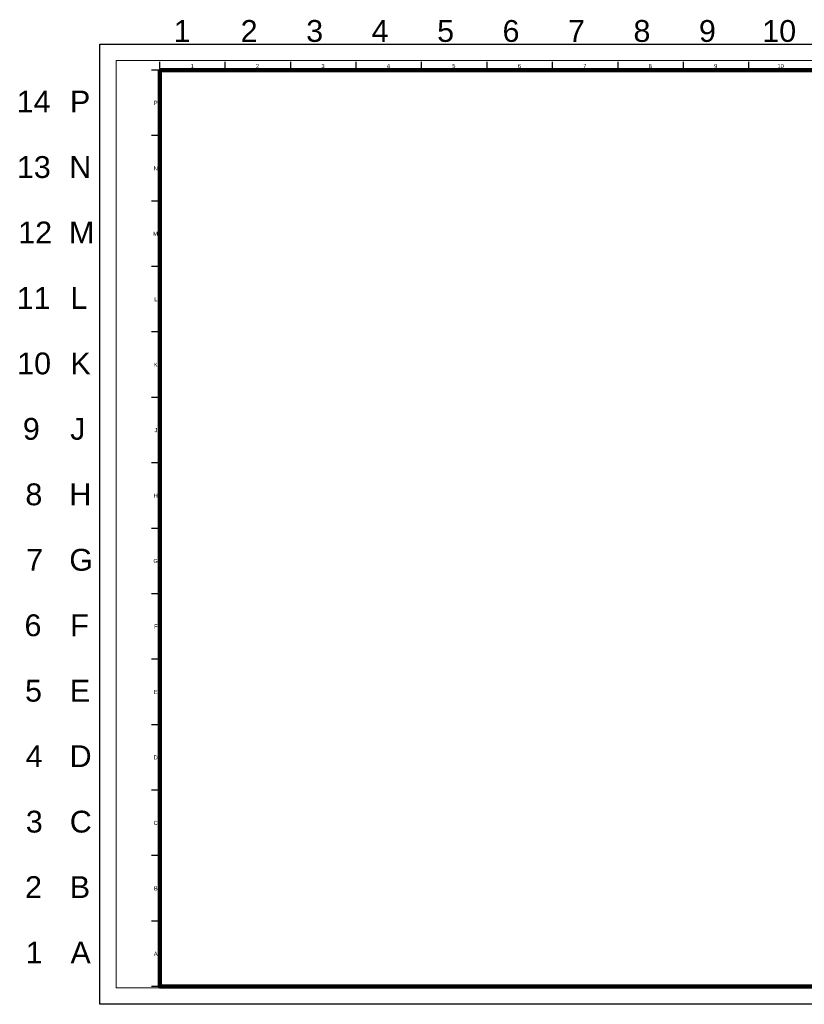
# Model space of a CAD drawing. Header units: inches. Extents: x 0.3 to 36.1, y 1.5 to 24.1.
# Tile 1 of 3: x 0.3 to 18.2, y 1.5 to 24.1. Entities that reach past the tile are written whole.
import ezdxf
from ezdxf.enums import TextEntityAlignment as Align

# ---------------------------------------------------------------- set-up
doc = ezdxf.new("R2010")
doc.units = ezdxf.units.IN
doc.header["$MEASUREMENT"] = 0
doc.layers.add('G-ANNO-NPLT', color=5, linetype='Continuous', lineweight=0, true_color=0x0000ff, plot=False)
doc.layers.add('G-ANNO-TEXT', color=7, linetype='Continuous', lineweight=30)
doc.layers.add('G-ANNO-TTLB', color=7, linetype='Continuous', lineweight=30)
doc.styles.add('Style-Arial', font='arial.ttf')

msp = doc.modelspace()

# ---------------------------------------------------------------- linework, layer by layer
at = {"flags": 128}
msp.add_lwpolyline([(2.088, 23.548), (36.088, 23.548), (36.088, 1.548), (2.088, 1.548), (2.088, 23.548)], close=True, dxfattribs=at)
at = {"layer": 'G-ANNO-NPLT', "linetype": 'Continuous', "ltscale": 0.999998, "flags": 128}
msp.add_lwpolyline([(2.463, 23.173), (35.713, 23.173), (35.713, 1.923), (2.463, 1.923), (2.463, 23.173)], close=True, dxfattribs=at)
at = {"layer": 'G-ANNO-TEXT', "lineweight": 30}
for p, q in [((3.463, 22.955), (3.463, 23.142)), ((4.963, 22.955), (4.963, 23.142)), ((6.463, 22.955), (6.463, 23.142)), ((7.963, 22.955), (7.963, 23.142)), ((9.463, 22.955), (9.463, 23.142)), ((10.963, 22.955), (10.963, 23.142)), ((12.463, 22.955), (12.463, 23.142)), ((13.963, 22.955), (13.963, 23.142)), ((15.463, 22.955), (15.463, 23.142)), ((16.963, 22.955), (16.963, 23.142)), ((3.463, 22.955), (3.275, 22.955)), ((3.463, 21.455), (3.275, 21.455)), ((3.463, 19.955), (3.275, 19.955)), ((3.463, 18.455), (3.275, 18.455)), ((3.463, 16.955), (3.275, 16.955)), ((3.463, 15.455), (3.275, 15.455)), ((3.463, 13.955), (3.275, 13.955)), ((3.463, 12.455), (3.275, 12.455)), ((3.463, 10.955), (3.275, 10.955)), ((3.463, 9.455), (3.275, 9.455)), ((3.463, 7.955), (3.275, 7.955)), ((3.463, 6.455), (3.275, 6.455)), ((3.463, 4.955), (3.275, 4.955)), ((3.463, 3.455), (3.275, 3.455)), ((3.463, 1.955), (3.275, 1.955))]:
    msp.add_line(p, q, dxfattribs=at)
at = {"layer": 'G-ANNO-TTLB', "flags": 128}
msp.add_lwpolyline([(2.088, 23.548), (36.088, 23.548), (36.088, 1.548), (2.088, 1.548), (2.088, 23.548)], close=True, dxfattribs=at)
at = {"layer": 'G-ANNO-TTLB', "lineweight": 100, "flags": 128}
msp.add_lwpolyline([(3.463, 22.955), (35.338, 22.955), (35.338, 1.955), (3.463, 1.955), (3.463, 22.955)], close=True, dxfattribs=at)

# ---------------------------------------------------------------- texts
at = {"layer": 'G-ANNO-NPLT', "linetype": 'Continuous', "style": 'Style-Arial'}
for s, p in [('1', (3.974, 23.852)), ('2', (5.509, 23.852)), ('3', (7.011, 23.852)), ('4', (8.51, 23.852)), ('5', (10.012, 23.852)), ('6', (11.511, 23.852)), ('7', (13.011, 23.852)), ('8', (14.511, 23.852)), ('9', (16.011, 23.852)), ('10', (17.656, 23.852)), ('14', (0.571, 22.234)), ('P', (1.636, 22.234)), ('13', (0.575, 20.734)), ('N', (1.64, 20.734)), ('12', (0.606, 19.234)), ('M', (1.671, 19.234)), ('11', (0.57, 17.734)), ('L', (1.609, 17.734)), ('10', (0.582, 16.234)), ('K', (1.647, 16.234)), ('9', (0.518, 14.734)), ('J', (1.583, 14.734)), ('8', (0.576, 13.234)), ('H', (1.641, 13.234)), ('7', (0.595, 11.734)), ('G', (1.66, 11.734)), ('6', (0.556, 10.234)), ('F', (1.621, 10.234)), ('5', (0.568, 8.734)), ('E', (1.633, 8.734)), ('4', (0.583, 7.234)), ('D', (1.648, 7.234)), ('3', (0.586, 5.734)), ('C', (1.651, 5.734)), ('2', (0.568, 4.234)), ('B', (1.633, 4.234)), ('1', (0.583, 2.734)), ('A', (1.648, 2.734))]:
    msp.add_text(s, height=0.5, dxfattribs=at).set_placement(p, align=Align.MIDDLE_CENTER)
at = {"layer": 'G-ANNO-TEXT', "linetype": 'Continuous', "style": 'Style-Arial'}
for s, p in [('1', (4.205, 23.048)), ('2', (5.702, 23.048)), ('3', (7.202, 23.048)), ('4', (8.702, 23.048)), ('5', (10.201, 23.048)), ('6', (11.702, 23.048)), ('7', (13.202, 23.048)), ('8', (14.702, 23.048)), ('9', (16.202, 23.048)), ('10', (17.689, 23.048)), ('P', (3.369, 22.205)), ('N', (3.369, 20.705)), ('M', (3.366, 19.205)), ('L', (3.371, 17.705)), ('K', (3.368, 16.205)), ('J', (3.373, 14.705)), ('H', (3.369, 13.205)), ('G', (3.367, 11.705)), ('F', (3.37, 10.205)), ('E', (3.369, 8.705)), ('D', (3.368, 7.205)), ('C', (3.368, 5.705)), ('B', (3.369, 4.205)), ('A', (3.368, 2.705))]:
    msp.add_text(s, height=0.0937, dxfattribs=at).set_placement(p, align=Align.MIDDLE_CENTER)

doc.saveas('drawing.dxf')
